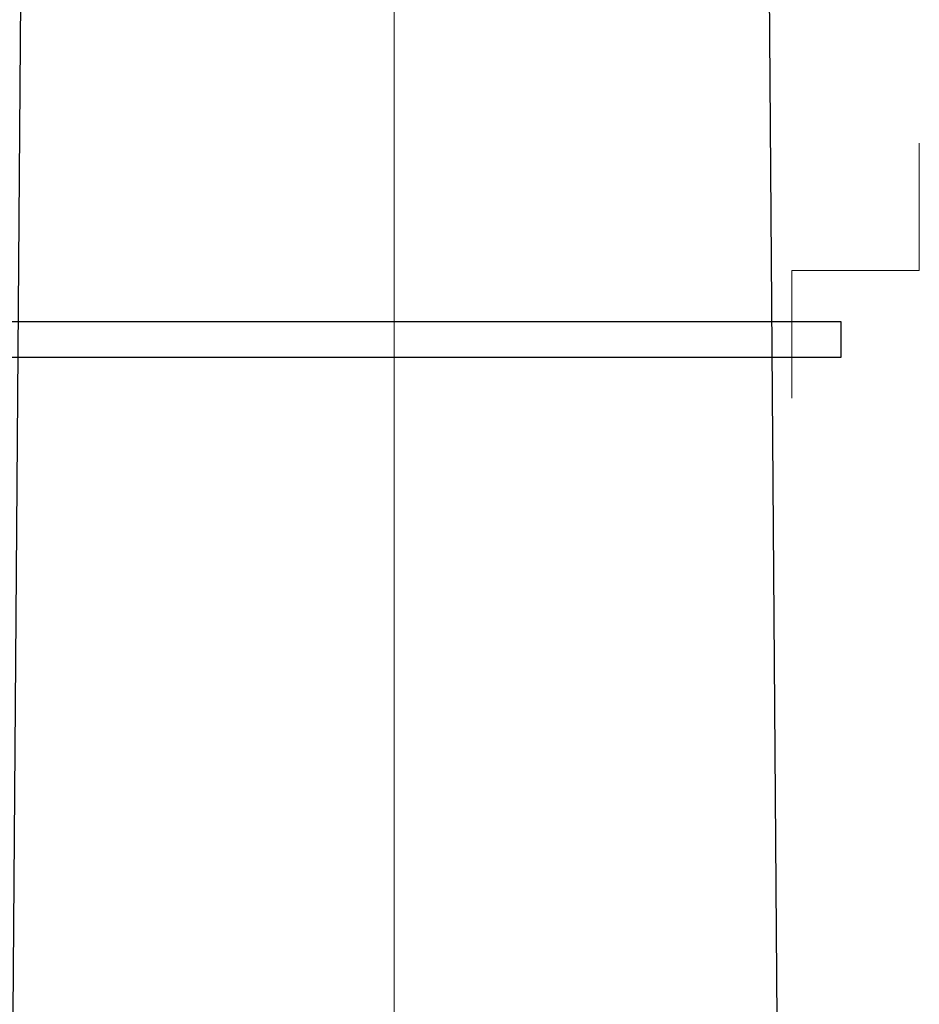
# Model space of a CAD drawing. Header units: centimetres. Extents: x -7 to 187, y -110 to 8.
# Tile 11 of 40: x 2.326 to 2.83, y -1.948 to -1.397. Entities that reach past the tile are written whole.
import ezdxf
from ezdxf.lldxf.tags import DXFTag

# ---------------------------------------------------------------- set-up
doc = ezdxf.new("R2010")
doc.units = ezdxf.units.CM
doc.header["$MEASUREMENT"] = 0
doc.layers.add('Warstwa 1', color=7, linetype='Continuous')
tags = doc.linetypes.add('New Line3', pattern=[7.6, 5.9, -0.7, 0.3, -0.7]).pattern_tags.tags
tags[10:11] = [DXFTag(74, 4), DXFTag(75, 0), DXFTag(340, '0'), DXFTag(46, 1.0), DXFTag(50, 0.0), DXFTag(44, 0.0), DXFTag(45, 0.0)]
tags[8:9] = [DXFTag(74, 4), DXFTag(75, 0), DXFTag(340, '0'), DXFTag(46, 1.0), DXFTag(50, 0.0), DXFTag(44, 0.0), DXFTag(45, 0.0)]
tags[6:7] = [DXFTag(74, 4), DXFTag(75, 0), DXFTag(340, '0'), DXFTag(46, 1.0), DXFTag(50, 0.0), DXFTag(44, 0.0), DXFTag(45, 0.0)]
tags[4:5] = [DXFTag(74, 4), DXFTag(75, 0), DXFTag(340, '0'), DXFTag(46, 1.0), DXFTag(50, 0.0), DXFTag(44, 0.0), DXFTag(45, 0.0)]

msp = doc.modelspace()

# ---------------------------------------------------------------- linework, layer by layer
at = {"layer": 'Warstwa 1', "linetype": 'New Line3', "lineweight": 18}
msp.add_open_spline([(2.53538, -7.16159), (2.53538, -7.16159), (2.53538, 0.26495), (2.53538, 0.26495)], degree=3, dxfattribs=at)
at = {"layer": 'Warstwa 1'}
for points in [[(2.78752, -7.01808), (2.78752, -7.01808), (2.28329, -7.01808), (2.28329, -7.01808), (2.28329, -7.01808), (2.28329, -7.01808), (2.33692, 0.07305), (2.33692, 0.07305), (2.33692, 0.07305), (2.33692, 0.07305), (2.73477, 0.07305), (2.73477, 0.07305), (2.73477, 0.07305), (2.73477, 0.07305), (2.78752, -7.01808), (2.78752, -7.01808)], [(2.30941, -1.58574), (2.30941, -1.58574), (2.78556, -1.58574), (2.78556, -1.58574), (2.78556, -1.58574), (2.78556, -1.58574), (2.78556, -1.56552), (2.78556, -1.56552), (2.78556, -1.56552), (2.78556, -1.56552), (2.30941, -1.56552), (2.30941, -1.56552), (2.30941, -1.56552), (2.30941, -1.56552), (2.30941, -1.58574), (2.30941, -1.58574)]]:
    msp.add_open_spline(points, degree=3, knots=[0, 0, 0, 0, 0.2, 0.2, 0.2, 0.2, 0.4, 0.4, 0.4, 0.4, 0.6, 0.6, 0.6, 0.6, 1, 1, 1, 1], dxfattribs=at)
at = {"layer": 'Warstwa 1', "lineweight": 20}
for points, knots in [([(2.78752, -7.01808), (2.78752, -7.01808), (2.28329, -7.01808), (2.28329, -7.01808), (2.28329, -7.01808), (2.28329, -7.01808), (2.33692, 0.07305), (2.33692, 0.07305), (2.33692, 0.07305), (2.33692, 0.07305), (2.73477, 0.07305), (2.73477, 0.07305), (2.73477, 0.07305), (2.73477, 0.07305), (2.78752, -7.01808), (2.78752, -7.01808)], [0, 0, 0, 0, 0.2, 0.2, 0.2, 0.2, 0.4, 0.4, 0.4, 0.4, 0.6, 0.6, 0.6, 0.6, 1, 1, 1, 1]), ([(2.7581, -1.53706), (2.7581, -1.53706), (2.82951, -1.53706), (2.82951, -1.53706), (2.82951, -1.53706), (2.82951, -1.53706), (2.82951, -1.46564), (2.82951, -1.46564)], [0, 0, 0, 0, 0.333333, 0.333333, 0.333333, 0.333333, 1, 1, 1, 1]), ([(2.82951, -1.53706), (2.82951, -1.53706), (2.7581, -1.53706), (2.7581, -1.53706), (2.7581, -1.53706), (2.7581, -1.53706), (2.7581, -1.60843), (2.7581, -1.60843)], [0, 0, 0, 0, 0.333333, 0.333333, 0.333333, 0.333333, 1, 1, 1, 1])]:
    msp.add_open_spline(points, degree=3, knots=knots, dxfattribs=at)
at = {"layer": 'Warstwa 1', "lineweight": 18}
msp.add_open_spline([(2.30941, -1.58574), (2.30941, -1.58574), (2.78556, -1.58574), (2.78556, -1.58574), (2.78556, -1.58574), (2.78556, -1.58574), (2.78556, -1.56552), (2.78556, -1.56552), (2.78556, -1.56552), (2.78556, -1.56552), (2.30941, -1.56552), (2.30941, -1.56552), (2.30941, -1.56552), (2.30941, -1.56552), (2.30941, -1.58574), (2.30941, -1.58574)], degree=3, knots=[0, 0, 0, 0, 0.2, 0.2, 0.2, 0.2, 0.4, 0.4, 0.4, 0.4, 0.6, 0.6, 0.6, 0.6, 1, 1, 1, 1], dxfattribs=at)

doc.saveas('drawing.dxf')
